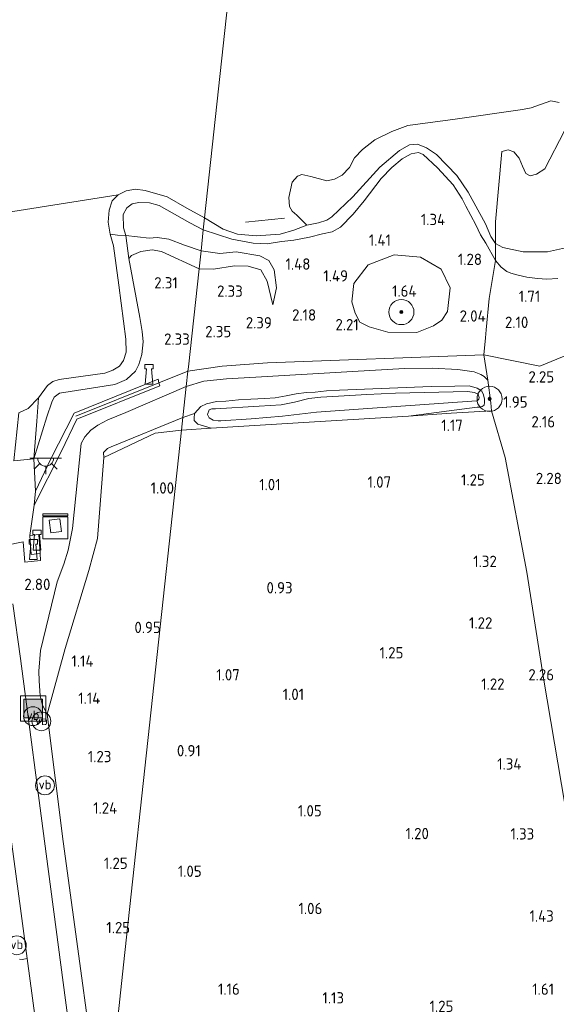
# Model space of a CAD drawing. Extents: x 126429 to 133038, y 413091 to 414846.
# Tile 232 of 256: x 131668 to 131753, y 413448 to 413605. Entities that reach past the tile are written whole.
import ezdxf
from ezdxf.enums import TextEntityAlignment as Align

# ---------------------------------------------------------------- set-up
doc = ezdxf.new("R2010")
doc.units = 0
for name, color, linetype, lineweight in [('B-ME-GR-BOOM-S', 90, 'Continuous', 25), ('B-ME-GR-GRAS-GV', 60, 'Continuous', 13), ('B-ME-GR-RIET-GV', 120, 'Continuous', 13), ('B-ME-GR-STRUIK-GV', 90, 'Continuous', 13), ('B-ME-GW-OPHOGING_KRUIN-G', 90, 'Continuous', 18), ('B-ME-GW-TALUD_KRUIN-G', 90, 'Continuous', 18), ('B-ME-GW-TALUD_TEEN-G', 90, 'Continuous', 18), ('B-ME-IE-MEUBILAIR_WATERWEGMEUBILAIR-S', 150, 'Continuous', 25), ('B-ME-IE-MEUBILAIR_WATERWEGMEUBILAIR_AFMEERCONSTRUCTIE-G', 150, 'Continuous', 18), ('B-ME-IE-MEUBILAIR_WEGMEUBILAIR-S', 7, 'Continuous', 25), ('B-ME-IE-TERREINAFSCHEIDING_DOORGANG-G', 210, 'Continuous', 18), ('B-ME-IE-TERREINAFSCHEIDING_KUNSTMATIG_HEKWERK-G', 20, 'IE-TERREINAFSCHEIDING-KUNSTMATIG', 18), ('B-ME-OB-BEKLEDING_STEEN-GV', 30, 'Continuous', 18), ('B-ME-OB-BEKLEDING_STORTSTEEN-GV', 30, 'Continuous', 18), ('B-ME-OB-OEVERVOORZIENING-G', 7, 'Continuous', 18), ('B-ME-OG-HOOGTEPUNT-S', 7, 'Continuous', 25), ('B-ME-OG-WATER_HAVEN-GV', 170, 'Continuous', 18), ('B-ME-OG-WATER_RIVIER-GV', 130, 'Continuous', 18), ('B-ME-OG-WATER_SLOOT-G', 120, 'Continuous', 18), ('B-ME-OG-WATER_SLOOT-GV', 120, 'Continuous', 18), ('B-ME-VH-VERHARDING_ASFALT-GV', 252, 'Continuous', 18), ('B-ME-VH-VERHARDING_BETON-GV', 252, 'Continuous', 18), ('B-ME-VH-VERHARDING_HALFVERHARDING-GV', 252, 'Continuous', 18), ('B-ME-VH-VERHARDING_TEGEL-GV', 252, 'Continuous', 18), ('B-ME-VW-VERKEERSTEKEN_BORD-S', 7, 'Continuous', 25), ('B-ME-VW-VERKEERSTEKEN_DRAAGCONSTRUCTIE-S', 7, 'Continuous', 25)]:
    doc.layers.add(name, color=color, linetype=linetype, lineweight=lineweight)
doc.styles.add('NLCS-ISO', font='NLCS-ISO.ttf')
doc.styles.add('NLCS-ISO-ANNOTATIVE-T18', font='NLCS-ISO.ttf', dxfattribs={"height": 1.8})
doc.linetypes.add('IE-TERREINAFSCHEIDING-KUNSTMATIG', pattern='A,4,[82,NLCS.SHX,S=0.75,R=90,X=0,Y=0],4,-2', length=10)

# ---------------------------------------------------------------- blocks, each defined once
blk = doc.blocks.new('SAL-HOOGTELABEL-SO')
at = {"color": 0, "linetype": 'ByBlock', "lineweight": -2, "style": 'NLCS-ISO-ANNOTATIVE-T18'}
blk.add_attdef('HOOGTE', text='', height=1.8, dxfattribs=at).set_placement((2.79, 0), align=Align.RIGHT)
blk = doc.blocks.new('SGR-BOOM_01-SO')
at = {"linetype": 'ByBlock', "lineweight": 18}
h = blk.add_hatch(color=0, dxfattribs=at)
h.dxf.hatch_style = 1
edge = h.paths.add_edge_path()
edge.add_arc((0, 0), 0.25, 0, 360)
at = {"color": 0, "linetype": 'ByBlock', "lineweight": 18}
for radius in [2, 0.25]:
    blk.add_circle((0, 0), radius, dxfattribs=at)
blk = doc.blocks.new('SKL-DATA_KAST-SO')
at = {"color": 0, "linetype": 'ByBlock', "lineweight": 18}
for points in [[(-2, 2), (2, 2), (2, 1.68), (-2, 1.68)], [(-2, 1.52), (2, 1.52), (2, -2), (-2, -2)]]:
    blk.add_lwpolyline(points, close=True, dxfattribs=at)
blk = doc.blocks.new('SIE-WEG_AFVALBAK-SO')
at = {"linetype": 'ByBlock', "lineweight": 18}
h = blk.add_hatch(color=0, dxfattribs=at)
h.dxf.hatch_style = 1
h.paths.add_polyline_path([(-1.5, -1.5), (1.5, -1.5), (1.5, 1.5), (-1.5, 1.5)])
at = {"color": 0, "linetype": 'ByBlock', "lineweight": 18}
for points in [[(-2, -2), (2, -2), (2, 2), (-2, 2)], [(-1.5, -1.5), (1.5, -1.5), (1.5, 1.5), (-1.5, 1.5)]]:
    blk.add_lwpolyline(points, close=True, dxfattribs=at)
blk = doc.blocks.new('SIE-WATER_BOLDER-SO')
at = {"color": 0, "linetype": 'ByBlock', "lineweight": 18}
blk.add_lwpolyline([(0.4, 0.87), (0.6, -1.59), (-0.6, -1.59), (-0.4, 0.87), (-0.65, 0.87), (-0.65, 1.59), (0.65, 1.59), (0.65, 0.87)], close=True, dxfattribs=at)
blk = doc.blocks.new('SIE-WEG_PAAL_VERKEERSBORD-SO')
at = {"color": 0, "linetype": 'ByBlock', "lineweight": 18}
blk.add_circle((0, 0), 1.5, dxfattribs=at)
at = {"color": 0, "linetype": 'ByBlock', "lineweight": 18, "style": 'NLCS-ISO'}
blk.add_text('vb', height=1.5, dxfattribs=at).set_placement((0, 0.13), align=Align.MIDDLE_CENTER)
blk = doc.blocks.new('SKL-ET_OV_LICHTPUNT-SO')
at = {"color": 0, "linetype": 'ByBlock', "lineweight": 18}
for points in [[(-1.25, 0), (-2.5, 0)], [(1.25, 0), (2.5, 0)], [(-0.92, -0.85), (-1.83, -1.7)], [(0, -1.25), (0, -2.5)], [(0.92, -0.85), (1.83, -1.7)]]:
    blk.add_lwpolyline(points, dxfattribs=at)
blk.add_lwpolyline([(0, 0), (1.25, 0, -1), (-1.25, 0)], format="xyb", close=True, dxfattribs=at)

msp = doc.modelspace()

# ---------------------------------------------------------------- linework, layer by layer
at = {"layer": 'B-ME-GR-GRAS-GV'}
for points in [[(131741.909, 413569.551, 1.084), (131743.451, 413566.799, 1.252), (131742.478, 413560.761, 1.685), (131741.996, 413555.79, 2.153), (131741.86, 413554.517, 2.23), (131741.62, 413551.809, 2.162), (131742.236, 413547.748, 2.072), (131741.677, 413548.339, 2.149), (131741.138, 413548.643, 2.153), (131740.066, 413549.108, 2.171), (131737.457, 413549.444, 2.173), (131733.392, 413549.66, 2.164), (131728.969, 413549.601, 2.194), (131720.732, 413549.134, 2.189), (131705.341, 413548.221, 2.226), (131700.698, 413547.976, 2.217), (131697.071, 413547.612, 2.208), (131694.272, 413546.758, 2.1), (131694.521, 413549.179, 2.11), (131694.61, 413549.872, 2.137), (131696.317, 413565.466, 1.966), (131698.584, 413565.436, 2.016), (131701.947, 413565.95, 2.079), (131704.111, 413565.9, 2.079), (131706.127, 413565.328, 2.104), (131707.155, 413563.503, 2.129), (131708.058, 413559.733, 2.229), (131708.646, 413562.431, 1.791), (131708.257, 413565.29, 1.616), (131707.426, 413566.813, 1.491), (131705.962, 413567.532, 1.391), (131702.227, 413568.166, 1.454), (131699.622, 413567.896, 1.441), (131696.645, 413568.322, 1.252), (131696.976, 413571.67, 1.225), (131701.528, 413570.184, 1.243), (131704.937, 413569.537, 1.174), (131707.159, 413569.458, 1.217), (131708.421, 413569.653, 1.352), (131709.478, 413569.817, 1.229), (131711.381, 413570.056, 1.203), (131713.867, 413570.533, 1.265), (131715.925, 413571.021, 1.374), (131717.503, 413571.362, 1.281), (131718.836, 413572.082, 1.365), (131720.817, 413574.154, 1.318), (131722.581, 413576.276, 1.268), (131725.307, 413579.834, 1.371), (131726.969, 413581.577, 1.222), (131728.62, 413582.99, 1.154), (131730.053, 413583.779, 1.068), (131731.212, 413583.99, 1.03), (131731.981, 413583.635, 0.98), (131734.267, 413581.536, 0.948), (131736.756, 413578.829, 0.953), (131738.186, 413576.62, 1.087), (131738.754, 413575.451, 1.11), (131740.344, 413572.48, 1.031), (131741.069, 413570.897, 1.057)], [(131696.976, 413571.67, 1.225), (131696.645, 413568.322, 1.252), (131694, 413569.216, 1.402), (131691.492, 413570.175, 1.427), (131689.652, 413570.434, 1.415), (131688.363, 413570.362, 1.39), (131684.65, 413570.778, 1.598), (131684.314, 413571.971, 1.485), (131684.255, 413574.099, 1.325), (131684.805, 413575.203, 1.313), (131685.651, 413575.799, 1.263), (131686.75, 413576.035, 1.225), (131688.423, 413575.95, 1.175), (131689.987, 413575.561, 1.113), (131694.857, 413572.814, 1.275)], [(131684.65, 413570.778, 1.598), (131688.363, 413570.362, 1.39), (131689.652, 413570.434, 1.415), (131691.492, 413570.175, 1.427), (131694, 413569.216, 1.402), (131696.645, 413568.322, 1.252), (131696.317, 413565.466, 1.966), (131690.355, 413568.252, 2.125), (131688.828, 413568.479, 2.125), (131687.036, 413568.211, 2.133), (131685.545, 413567.62, 1.954), (131685.111, 413567.106, 1.941)], [(131696.645, 413568.322, 1.252), (131699.622, 413567.896, 1.441), (131702.227, 413568.166, 1.454), (131705.962, 413567.532, 1.391), (131707.426, 413566.813, 1.491), (131708.257, 413565.29, 1.616), (131708.646, 413562.431, 1.791), (131708.058, 413559.733, 2.229), (131707.155, 413563.503, 2.129), (131706.127, 413565.328, 2.104), (131704.111, 413565.9, 2.079), (131701.947, 413565.95, 2.079), (131698.584, 413565.436, 2.016), (131696.317, 413565.466, 1.966)], [(131720.605, 413560.227, 1.792), (131721.121, 413558.414, 2.055), (131721.897, 413557.005, 2.205), (131723.36, 413556.23, 2.192), (131726.316, 413555.398, 2.392), (131730.941, 413555.324, 2.217), (131733.621, 413556.389, 2.155), (131734.908, 413557.305, 1.967), (131735.817, 413558.663, 1.767), (131736.259, 413562.448, 1.567), (131734.824, 413565.433, 1.467), (131731.53, 413567.345, 1.43), (131727.333, 413567.705, 1.405), (131723.205, 413566.126, 1.405), (131720.913, 413563.16, 1.605)], [(131742.236, 413547.748, 2.072), (131742.725, 413544.145, 1.909), (131742.817, 413542.908, 1.846), (131736.398, 413542.534, 1.371), (131729.636, 413542.053, 1.163), (131740.537, 413543.484, 1.258), (131740.916, 413543.496, 1.258), (131741.355, 413543.571, 1.253), (131741.688, 413543.811, 1.253), (131741.735, 413544.197, 1.244), (131741.726, 413544.753, 1.203), (131741.586, 413545.448, 1.199), (131741.296, 413546.013, 1.19), (131740.56, 413546.514, 1.185), (131739.28, 413546.863, 1.154), (131736.999, 413546.82, 1.045), (131733.227, 413546.734, 1.036), (131718.667, 413546.18, 1.027), (131716.567, 413546.087, 1.031), (131714.756, 413545.839, 1.031), (131713.427, 413545.792, 0.994), (131711.739, 413545.595, 1.061), (131710.182, 413545.261, 1.04), (131708.43, 413544.933, 0.995), (131706.799, 413544.854, 1.065), (131704.522, 413544.755, 1.106), (131702.59, 413544.649, 1.135), (131700.595, 413544.449, 1.018), (131699.094, 413544.398, 1.018), (131697.474, 413544.008, 1.018), (131696.596, 413543.586, 1.018), (131695.605, 413542.438, 0.918), (131693.736, 413541.815, 0.82), (131694.272, 413546.758, 2.1), (131697.071, 413547.612, 2.208), (131700.698, 413547.976, 2.217), (131705.341, 413548.221, 2.226), (131720.732, 413549.134, 2.189), (131728.969, 413549.601, 2.194), (131733.392, 413549.66, 2.164), (131737.457, 413549.444, 2.173), (131740.066, 413549.108, 2.171), (131741.138, 413548.643, 2.153), (131741.677, 413548.339, 2.149)], [(131675.01, 413505.092, 1.221), (131672.15, 413494.626, 2.14), (131671.397, 413496.069, 2.336), (131671.054, 413497.533, 2.385), (131670.867, 413499.957, 2.384), (131670.802, 413501.479, 2.352), (131671.088, 413504.781, 2.38), (131673.755, 413515.663, 2.545), (131674.793, 413518.475, 2.478), (131675.503, 413520.748, 2.428), (131676.168, 413524.148, 2.458), (131677.553, 413537.674, 2.211), (131678.144, 413538.765, 2.186), (131679.073, 413539.825, 2.149), (131680.225, 413540.606, 2.133), (131681.817, 413541.46, 2.124), (131684.64, 413542.644, 2.124), (131694.272, 413546.758, 2.1), (131693.736, 413541.815, 0.82), (131682.317, 413537.143, 1.075), (131681.759, 413536.895, 1.079), (131681.088, 413536.261, 1.083), (131681.166, 413535.463, 1.141), (131680.141, 413522.595, 1.148), (131678.774, 413517.495, 1.132)], [(131741.296, 413546.013, 1.19), (131741.586, 413545.448, 1.199), (131741.726, 413544.753, 1.203), (131741.735, 413544.197, 1.244), (131741.688, 413543.811, 1.253), (131741.355, 413543.571, 1.253), (131740.916, 413543.496, 1.258), (131740.537, 413543.484, 1.258), (131729.636, 413542.053, 1.163), (131716.435, 413541.223, 1.059), (131698.258, 413540.126, 0.977), (131696.128, 413540.791, 0.905), (131695.841, 413541.006, 0.909), (131695.521, 413541.356, 0.9), (131695.533, 413541.714, 0.918), (131695.605, 413542.438, 0.918), (131696.596, 413543.586, 1.018), (131697.474, 413544.008, 1.018), (131699.094, 413544.398, 1.018), (131700.595, 413544.449, 1.018), (131702.59, 413544.649, 1.135), (131704.522, 413544.755, 1.106), (131706.799, 413544.854, 1.065), (131708.43, 413544.933, 0.995), (131710.182, 413545.261, 1.04), (131711.739, 413545.595, 1.061), (131713.427, 413545.792, 0.994), (131714.756, 413545.839, 1.031), (131716.567, 413546.087, 1.031), (131718.667, 413546.18, 1.027), (131733.227, 413546.734, 1.036), (131736.999, 413546.82, 1.045), (131739.28, 413546.863, 1.154), (131740.56, 413546.514, 1.185)], [(131698.566, 413541.404, 0.642), (131699.333, 413541.292, 0.642), (131699.769, 413541.295, 0.642), (131704.584, 413541.627, 0.642), (131709.563, 413542.057, 0.642), (131715.004, 413542.651, 0.642), (131723.174, 413543.27, 0.642), (131739.728, 413544.4, 0.642), (131740.57, 413544.503, 0.642), (131740.824, 413544.728, 0.642), (131740.866, 413545.015, 0.642), (131740.735, 413545.532, 0.642), (131740.105, 413545.827, 0.642), (131739.015, 413545.971, 0.642), (131727.578, 413545.689, 0.642), (131722.984, 413545.484, 0.642), (131717.599, 413545.172, 0.642), (131715.657, 413545.068, 0.642), (131713.76, 413544.824, 0.642), (131711.503, 413544.256, 0.642), (131709.346, 413543.815, 0.642), (131705.882, 413543.631, 0.642), (131698.899, 413543.203, 0.642), (131698.32, 413543.188, 0.642), (131697.9, 413543.02, 0.642), (131697.646, 413542.307, 0.642), (131697.897, 413541.774, 0.642)], [(131689.326, 413539.34, 0.876), (131681.166, 413535.463, 1.141), (131681.088, 413536.261, 1.083), (131681.759, 413536.895, 1.079), (131682.317, 413537.143, 1.075), (131693.736, 413541.815, 0.82), (131693.518, 413539.809, 0.791)], [(131698.258, 413540.126, 0.977), (131693.518, 413539.809, 0.791), (131693.736, 413541.815, 0.82), (131695.605, 413542.438, 0.918), (131695.533, 413541.714, 0.918), (131695.521, 413541.356, 0.9), (131695.841, 413541.006, 0.909), (131696.128, 413540.791, 0.905)], [(131684.285, 413454.748, 1.184), (131681.215, 413425.991, 2.188), (131680.44, 413432.271, 2.221), (131677.681, 413452.618, 2.335), (131674.693, 413474.36, 2.307), (131672.15, 413494.626, 2.14), (131675.01, 413505.092, 1.221), (131678.774, 413517.495, 1.132), (131680.141, 413522.595, 1.148), (131681.166, 413535.463, 1.141), (131689.326, 413539.34, 0.876), (131693.518, 413539.809, 0.791)], [(131672.475, 413525.472, 2.465), (131672.719, 413523.505, 2.489), (131674.421, 413523.716, 2.481), (131674.177, 413525.682, 2.449)]]:
    msp.add_polyline3d(points, close=True, dxfattribs=at)
for points in [[(131753.384, 413563.936, 1.556), (131751.641, 413563.822, 1.502), (131750.158, 413563.951, 1.479), (131748.45, 413564.152, 1.484), (131746.858, 413564.505, 1.529), (131745.936, 413564.791, 1.52), (131745.295, 413565.059, 1.457), (131744.38, 413565.736, 1.434), (131743.451, 413566.799, 1.252), (131743.458, 413569.491, 0.9), (131744.652, 413568.871, 0.9), (131747.86, 413568.158, 0.9), (131751.769, 413568.169, 0.9), (131755.069, 413568.935, 0.9)], [(131665.478, 413521.492, 2.345), (131668.331, 413522.035, 2.502), (131668.606, 413518.811, 2.627), (131671.096, 413519.059, 2.635), (131671.019, 413520.184, 2.637), (131670.813, 413523.196, 2.643), (131669.367, 413523.064, 2.542), (131670.1, 413527.871, 2.324), (131674.381, 413536.374, 2.25), (131676.869, 413541.573, 2.233), (131690.053, 413546.874, 2.176), (131689.9312, 413547.343, 2.1675), (131689.78, 413547.925, 2.157), (131676.421, 413542.54, 2.212), (131672.662, 413535.14, 2.282), (131670.301, 413530.131, 2.315), (131670.035, 413535.238, 1.877), (131672.094, 413541.932, 2.067), (131672.874, 413544.285, 1.923), (131673.268, 413545.062, 1.923), (131674.103, 413545.68, 1.81), (131682.917, 413547.086, 2.012), (131684.79, 413547.897, 1.891), (131686.179, 413549.194, 1.895), (131686.751, 413550.246, 2.033), (131687.205, 413551.841, 2.078), (131687.439, 413553.878, 2.05), (131687.251, 413555.529, 2.071), (131686.906, 413557.722, 2.101), (131685.111, 413567.106, 1.941), (131685.545, 413567.62, 1.954), (131687.036, 413568.211, 2.133), (131688.828, 413568.479, 2.125), (131690.355, 413568.252, 2.125), (131696.317, 413565.466, 1.966), (131694.61, 413549.872, 2.137), (131694.521, 413549.179, 2.11), (131694.272, 413546.758, 2.1), (131684.64, 413542.644, 2.124), (131681.817, 413541.46, 2.124), (131680.225, 413540.606, 2.133), (131679.073, 413539.825, 2.149), (131678.144, 413538.765, 2.186), (131677.553, 413537.674, 2.211), (131676.168, 413524.148, 2.458), (131675.503, 413520.748, 2.428), (131674.793, 413518.475, 2.478), (131673.755, 413515.663, 2.545), (131671.088, 413504.781, 2.38), (131670.802, 413501.479, 2.352), (131670.867, 413499.957, 2.384), (131671.054, 413497.533, 2.385), (131671.397, 413496.069, 2.336), (131672.15, 413494.626, 2.14), (131674.693, 413474.36, 2.307), (131677.681, 413452.618, 2.335), (131680.44, 413432.271, 2.221)], [(131755.152, 413476.58, 2.407), (131751.115, 413500.341, 2.336), (131748.449, 413517.219, 2.213), (131744.984, 413535.453, 2.217), (131742.817, 413542.908, 1.846), (131742.725, 413544.145, 1.909), (131742.236, 413547.748, 2.072), (131741.62, 413551.809, 2.162), (131741.86, 413554.517, 2.23), (131741.996, 413555.79, 2.153), (131742.478, 413560.761, 1.685), (131743.451, 413566.799, 1.252), (131744.38, 413565.736, 1.434), (131745.295, 413565.059, 1.457), (131745.936, 413564.791, 1.52), (131746.858, 413564.505, 1.529), (131748.45, 413564.152, 1.484), (131750.158, 413563.951, 1.479), (131751.641, 413563.822, 1.502), (131753.384, 413563.936, 1.556)], [(131681.215, 413425.991, 2.188), (131684.285, 413454.748, 1.184), (131693.518, 413539.809, 0.791), (131698.258, 413540.126, 0.977), (131716.435, 413541.223, 1.059), (131729.636, 413542.053, 1.163), (131736.398, 413542.534, 1.371), (131742.817, 413542.908, 1.846), (131744.984, 413535.453, 2.217), (131748.449, 413517.219, 2.213), (131751.115, 413500.341, 2.336), (131755.152, 413476.58, 2.407)], [(131676.292, 413439.936, 2.574), (131671.962, 413472.395, 2.554), (131667.899, 413503.482, 2.505), (131666.664, 413512.17, 2.611)], [(131665.78, 413479.463, 2.615), (131667.907, 413463.731, 2.611), (131668.971, 413455.745, 2.615), (131668.167, 413455.596, 2.457), (131667.75, 413455.659, 2.449)]]:
    msp.add_polyline3d(points, dxfattribs=at)
at = {"layer": 'B-ME-GR-RIET-GV'}
msp.add_polyline3d([(131754.465, 413587.424, 0.9), (131751.322, 413581.379, 0.9), (131749.981, 413580.52, 0.9), (131749.007, 413580.258, 0.9), (131748.298, 413580.627, 0.9), (131747.777, 413581.789, 0.9), (131747.225, 413583.077, 0.9), (131746.393, 413584.064, 0.9), (131745.501, 413584.403, 0.9), (131744.504, 413584.129, 0.9), (131743.453, 413572.955, 0.9), (131743.458, 413569.491, 0.9), (131742.732, 413570.614, 0.9), (131741.868, 413572.628, 0.9), (131739.148, 413577.683, 0.9), (131737.318, 413580.313, 0.9), (131734.091, 413583.637, 0.9), (131732.499, 413584.745, 0.9), (131731.053, 413585.303, 0.9), (131729.798, 413585.218, 0.9), (131728.192, 413584.322, 0.9), (131725.076, 413581.671, 0.9), (131720.795, 413576.95, 0.9), (131717.438, 413573.735, 0.9), (131716.65, 413573.195, 0.9), (131715.296, 413572.783, 0.9), (131713.464, 413572.427, 0.9), (131711.85, 413574.032, 0.9), (131711.135, 413574.652, 0.9), (131710.696, 413575.402, 0.9), (131710.58, 413576.84, 0.9), (131711.102, 413579.254, 0.9), (131711.977, 413580.203, 0.9), (131712.644, 413580.461, 0.9), (131714.117, 413580.143, 0.9), (131716.642, 413579.449, 0.9), (131717.832, 413579.729, 0.9), (131719.054, 413580.362, 0.9), (131720.221, 413581.589, 0.9), (131721.064, 413583.142, 0.9), (131722.301, 413584.458, 0.9), (131724.283, 413585.985, 0.9), (131727.001, 413587.325, 0.9), (131729.54, 413588.27, 0.9), (131737.057, 413589.285, 0.9), (131747.753, 413590.844, 0.9), (131749.149, 413591.109, 0.9), (131752.294, 413592.2, 0.9), (131753.575, 413591.932, 0.9)], dxfattribs=at)
at = {"layer": 'B-ME-GR-STRUIK-GV'}
msp.add_polyline3d([(131733.621, 413556.389, 2.155), (131730.941, 413555.324, 2.217), (131726.316, 413555.398, 2.392), (131723.36, 413556.23, 2.192), (131721.897, 413557.005, 2.205), (131721.121, 413558.414, 2.055), (131720.605, 413560.227, 1.792), (131720.913, 413563.16, 1.605), (131723.205, 413566.126, 1.405), (131727.333, 413567.705, 1.405), (131731.53, 413567.345, 1.43), (131734.824, 413565.433, 1.467), (131736.259, 413562.448, 1.567), (131735.817, 413558.663, 1.767), (131734.908, 413557.305, 1.967)], close=True, dxfattribs=at)
at = {"layer": 'B-ME-GW-OPHOGING_KRUIN-G'}
for points in [[(131694.521, 413549.179, 2.11), (131699.999, 413549.999, 2.402), (131707.216, 413550.523, 2.312), (131741.62, 413551.809, 2.162), (131750.51, 413549.998, 2.248), (131770.343, 413558.179, 2.113), (131784.164, 413562.681, 2.097), (131808.671, 413568.087, 1.947), (131831.401, 413572.619, 1.937), (131854.131, 413577.152, 1.927), (131877.2, 413581.57, 2), (131900.27, 413585.988, 2.072), (131925.262, 413591.27, 2.05), (131950.254, 413596.553, 2.027), (131974.151, 413583.666, 2.02), (131998.049, 413570.78, 2.013), (132029.472, 413553.158, 2.226), (132039.169, 413549.318, 2.251), (132047.845, 413546.15, 2.138)], [(131694.521, 413549.179, 2.11), (131689.9312, 413547.343, 2.1675), (131676.729, 413542.062, 2.225)]]:
    msp.add_polyline3d(points, dxfattribs=at)
at = {"layer": 'B-ME-GW-TALUD_KRUIN-G'}
for points in [[(131696.976, 413571.67, 1.225), (131701.528, 413570.184, 1.243), (131704.937, 413569.537, 1.174), (131707.159, 413569.458, 1.217), (131708.421, 413569.653, 1.352), (131709.478, 413569.817, 1.229), (131711.381, 413570.056, 1.203), (131713.867, 413570.533, 1.265), (131715.925, 413571.021, 1.374), (131717.503, 413571.362, 1.281), (131718.836, 413572.082, 1.365), (131720.817, 413574.154, 1.318), (131722.581, 413576.276, 1.268), (131725.307, 413579.834, 1.371), (131726.969, 413581.577, 1.222), (131728.62, 413582.99, 1.154), (131730.053, 413583.779, 1.068), (131731.212, 413583.99, 1.03), (131731.981, 413583.635, 0.98), (131734.267, 413581.536, 0.948), (131736.756, 413578.829, 0.953), (131738.186, 413576.62, 1.087), (131738.754, 413575.451, 1.11), (131740.344, 413572.48, 1.031), (131741.069, 413570.897, 1.057), (131741.909, 413569.551, 1.084), (131743.451, 413566.799, 1.252), (131744.38, 413565.736, 1.434), (131745.295, 413565.059, 1.457), (131745.936, 413564.791, 1.52), (131746.858, 413564.505, 1.529), (131748.45, 413564.152, 1.484), (131750.158, 413563.951, 1.479), (131751.641, 413563.822, 1.502), (131753.384, 413563.936, 1.556)], [(131696.976, 413571.67, 1.225), (131694.857, 413572.814, 1.275), (131689.987, 413575.561, 1.113), (131688.423, 413575.95, 1.175), (131686.75, 413576.035, 1.225), (131685.651, 413575.799, 1.263), (131684.805, 413575.203, 1.313), (131684.255, 413574.099, 1.325), (131684.314, 413571.971, 1.485), (131684.65, 413570.778, 1.598)], [(131696.317, 413565.466, 1.966), (131690.355, 413568.252, 2.125), (131688.828, 413568.479, 2.125), (131687.036, 413568.211, 2.133), (131685.545, 413567.62, 1.954), (131685.111, 413567.106, 1.941), (131686.906, 413557.722, 2.101), (131687.251, 413555.529, 2.071), (131687.439, 413553.878, 2.05), (131687.205, 413551.841, 2.078), (131686.751, 413550.246, 2.033), (131686.179, 413549.194, 1.895), (131684.79, 413547.897, 1.891), (131682.917, 413547.086, 2.012), (131674.103, 413545.68, 1.81), (131673.268, 413545.062, 1.923), (131672.874, 413544.285, 1.923), (131672.094, 413541.932, 2.067), (131670.035, 413535.238, 1.877)], [(131708.058, 413559.733, 2.229), (131707.155, 413563.503, 2.129), (131706.127, 413565.328, 2.104), (131704.111, 413565.9, 2.079), (131701.947, 413565.95, 2.079), (131698.584, 413565.436, 2.016), (131696.317, 413565.466, 1.966)], [(131694.272, 413546.758, 2.1), (131697.071, 413547.612, 2.208), (131700.698, 413547.976, 2.217), (131705.341, 413548.221, 2.226), (131720.732, 413549.134, 2.189), (131728.969, 413549.601, 2.194), (131733.392, 413549.66, 2.164), (131737.457, 413549.444, 2.173), (131740.066, 413549.108, 2.171), (131741.138, 413548.643, 2.153), (131741.677, 413548.339, 2.149), (131742.236, 413547.748, 2.072)], [(131672.15, 413494.626, 2.14), (131671.397, 413496.069, 2.336), (131671.054, 413497.533, 2.385), (131670.867, 413499.957, 2.384), (131670.802, 413501.479, 2.352), (131671.088, 413504.781, 2.38), (131673.755, 413515.663, 2.545), (131674.793, 413518.475, 2.478), (131675.503, 413520.748, 2.428), (131676.168, 413524.148, 2.458), (131677.553, 413537.674, 2.211), (131678.144, 413538.765, 2.186), (131679.073, 413539.825, 2.149), (131680.225, 413540.606, 2.133), (131681.817, 413541.46, 2.124), (131684.64, 413542.644, 2.124), (131694.272, 413546.758, 2.1)]]:
    msp.add_polyline3d(points, dxfattribs=at)
at = {"layer": 'B-ME-GW-TALUD_TEEN-G'}
for points in [[(131696.645, 413568.322, 1.252), (131694, 413569.216, 1.402), (131691.492, 413570.175, 1.427), (131689.652, 413570.434, 1.415), (131688.363, 413570.362, 1.39), (131684.65, 413570.778, 1.598)], [(131708.058, 413559.733, 2.229), (131708.646, 413562.431, 1.791), (131708.257, 413565.29, 1.616), (131707.426, 413566.813, 1.491), (131705.962, 413567.532, 1.391), (131702.227, 413568.166, 1.454), (131699.622, 413567.896, 1.441), (131696.645, 413568.322, 1.252)], [(131670.035, 413535.238, 1.877), (131670.506, 413541.233, 1.165), (131670.791, 413544.975, 0.9)], [(131681.166, 413535.463, 1.141), (131681.088, 413536.261, 1.083), (131681.759, 413536.895, 1.079), (131682.317, 413537.143, 1.075), (131693.736, 413541.815, 0.82)], [(131693.736, 413541.815, 0.82), (131695.605, 413542.438, 0.918)], [(131681.166, 413535.463, 1.141), (131680.141, 413522.595, 1.148), (131678.774, 413517.495, 1.132), (131675.01, 413505.092, 1.221), (131672.15, 413494.626, 2.14)]]:
    msp.add_polyline3d(points, dxfattribs=at)
at = {"layer": 'B-ME-IE-MEUBILAIR_WATERWEGMEUBILAIR_AFMEERCONSTRUCTIE-G'}
msp.add_polyline3d([(131703.682, 413572.883, 3.015), (131709.891, 413573.552, 3.015)], dxfattribs=at)
at = {"layer": 'B-ME-IE-TERREINAFSCHEIDING_DOORGANG-G'}
msp.add_polyline3d([(131742.236, 413547.748, 2.072), (131741.62, 413551.809, 2.162)], dxfattribs=at)
at = {"layer": 'B-ME-IE-TERREINAFSCHEIDING_KUNSTMATIG_HEKWERK-G'}
for points in [[(131741.62, 413551.809, 2.162), (131741.86, 413554.517, 2.23), (131741.996, 413555.79, 2.153), (131742.478, 413560.761, 1.685), (131743.451, 413566.799, 1.252), (131743.458, 413569.491, 0.9), (131743.453, 413572.955, 0.9), (131744.504, 413584.129, 0.9)], [(131742.236, 413547.748, 2.072), (131742.725, 413544.145, 1.909), (131742.817, 413542.908, 1.846), (131736.398, 413542.534, 1.371), (131729.636, 413542.053, 1.163)], [(131681.166, 413535.463, 1.141), (131689.326, 413539.34, 0.876), (131693.518, 413539.809, 0.791)], [(131698.258, 413540.126, 0.977), (131693.518, 413539.809, 0.791)], [(131744.984, 413535.453, 2.217), (131748.449, 413517.219, 2.213), (131751.115, 413500.341, 2.336), (131755.152, 413476.58, 2.407), (131758.548, 413454.859, 2.429), (131762.707, 413430.932, 2.379), (131766.702, 413407.281, 2.512), (131769.651, 413389.299, 2.601), (131773.371, 413366.344, 2.705), (131774.465, 413361.408, 2.822)], [(131681.215, 413425.991, 2.188), (131680.44, 413432.271, 2.221), (131677.681, 413452.618, 2.335), (131674.693, 413474.36, 2.307), (131672.15, 413494.626, 2.14)]]:
    msp.add_polyline3d(points, dxfattribs=at)
at = {"layer": 'B-ME-OB-BEKLEDING_STEEN-GV'}
msp.add_polyline3d([(131672.094, 413541.932, 2.067), (131670.035, 413535.238, 1.877), (131670.506, 413541.233, 1.165), (131670.791, 413544.975, 0.9), (131672.182, 413546.925, 0.9), (131673.05, 413547.531, 0.9), (131674.073, 413547.872, 0.9), (131681.333, 413548.899, 0.9), (131682.586, 413549.348, 0.9), (131683.65, 413550.018, 0.9), (131684.263, 413550.87, 0.9), (131684.704, 413552.205, 0.9), (131684.673, 413554.302, 0.9), (131683.529, 413562.888, 0.9), (131682.673, 413569.13, 0.9), (131682.192, 413570.987, 0.9), (131683.327, 413570.837, 1.229), (131684.65, 413570.778, 1.598), (131685.111, 413567.106, 1.941), (131686.906, 413557.722, 2.101), (131687.251, 413555.529, 2.071), (131687.439, 413553.878, 2.05), (131687.205, 413551.841, 2.078), (131686.751, 413550.246, 2.033), (131686.179, 413549.194, 1.895), (131684.79, 413547.897, 1.891), (131682.917, 413547.086, 2.012), (131674.103, 413545.68, 1.81), (131673.268, 413545.062, 1.923), (131672.874, 413544.285, 1.923)], close=True, dxfattribs=at)
at = {"layer": 'B-ME-OB-BEKLEDING_STORTSTEEN-GV'}
for points in [[(131732.499, 413584.745, 0.9), (131734.091, 413583.637, 0.9), (131737.318, 413580.313, 0.9), (131739.148, 413577.683, 0.9), (131741.868, 413572.628, 0.9), (131742.732, 413570.614, 0.9), (131743.458, 413569.491, 0.9), (131743.451, 413566.799, 1.252), (131741.909, 413569.551, 1.084), (131741.069, 413570.897, 1.057), (131740.344, 413572.48, 1.031), (131738.754, 413575.451, 1.11), (131738.186, 413576.62, 1.087), (131736.756, 413578.829, 0.953), (131734.267, 413581.536, 0.948), (131731.981, 413583.635, 0.98), (131731.212, 413583.99, 1.03), (131730.053, 413583.779, 1.068), (131728.62, 413582.99, 1.154), (131726.969, 413581.577, 1.222), (131725.307, 413579.834, 1.371), (131722.581, 413576.276, 1.268), (131720.817, 413574.154, 1.318), (131718.836, 413572.082, 1.365), (131717.503, 413571.362, 1.281), (131715.925, 413571.021, 1.374), (131713.867, 413570.533, 1.265), (131711.381, 413570.056, 1.203), (131709.478, 413569.817, 1.229), (131708.421, 413569.653, 1.352), (131707.159, 413569.458, 1.217), (131704.937, 413569.537, 1.174), (131701.528, 413570.184, 1.243), (131696.976, 413571.67, 1.225), (131697.183, 413573.571, 0.9), (131700.127, 413571.804, 0.9), (131702.445, 413571.009, 0.9), (131705.401, 413570.712, 0.9), (131709.225, 413570.965, 0.9), (131711.383, 413571.643, 0.9), (131713.464, 413572.427, 0.9), (131715.296, 413572.783, 0.9), (131716.65, 413573.195, 0.9), (131717.438, 413573.735, 0.9), (131720.795, 413576.95, 0.9), (131725.076, 413581.671, 0.9), (131728.192, 413584.322, 0.9), (131729.798, 413585.218, 0.9), (131731.053, 413585.303, 0.9)], [(131691.22, 413576.93, 0.9), (131694.357, 413575.113, 0.9), (131697.183, 413573.571, 0.9), (131696.976, 413571.67, 1.225), (131694.857, 413572.814, 1.275), (131689.987, 413575.561, 1.113), (131688.423, 413575.95, 1.175), (131686.75, 413576.035, 1.225), (131685.651, 413575.799, 1.263), (131684.805, 413575.203, 1.313), (131684.255, 413574.099, 1.325), (131684.314, 413571.971, 1.485), (131684.65, 413570.778, 1.598), (131683.327, 413570.837, 1.229), (131682.192, 413570.987, 0.9), (131681.826, 413572.899, 0.9), (131681.996, 413574.81, 0.9), (131682.476, 413576.303, 0.9), (131683.42, 413577.226, 0.9), (131684.723, 413577.868, 0.9), (131686.223, 413578.152, 0.9), (131687.71, 413577.924, 0.9)], [(131670.035, 413535.238, 1.877), (131666.843, 413534.955, 1.889), (131667.636, 413542.587, 0.9), (131669.144, 413543.269, 0.9), (131670.791, 413544.975, 0.9), (131670.506, 413541.233, 1.165)]]:
    msp.add_polyline3d(points, close=True, dxfattribs=at)
at = {"layer": 'B-ME-OB-OEVERVOORZIENING-G'}
for points in [[(131755.069, 413568.935, 0.9), (131751.769, 413568.169, 0.9), (131747.86, 413568.158, 0.9), (131744.652, 413568.871, 0.9), (131743.458, 413569.491, 0.9), (131742.732, 413570.614, 0.9), (131741.868, 413572.628, 0.9), (131739.148, 413577.683, 0.9), (131737.318, 413580.313, 0.9), (131734.091, 413583.637, 0.9), (131732.499, 413584.745, 0.9), (131731.053, 413585.303, 0.9), (131729.798, 413585.218, 0.9), (131728.192, 413584.322, 0.9), (131725.076, 413581.671, 0.9), (131720.795, 413576.95, 0.9), (131717.438, 413573.735, 0.9), (131716.65, 413573.195, 0.9), (131715.296, 413572.783, 0.9), (131713.464, 413572.427, 0.9), (131711.383, 413571.643, 0.9), (131709.225, 413570.965, 0.9), (131705.401, 413570.712, 0.9), (131702.445, 413571.009, 0.9), (131700.127, 413571.804, 0.9), (131697.183, 413573.571, 0.9)], [(131697.183, 413573.571, 0.9), (131694.357, 413575.113, 0.9), (131691.22, 413576.93, 0.9), (131687.71, 413577.924, 0.9), (131686.223, 413578.152, 0.9), (131684.723, 413577.868, 0.9), (131683.42, 413577.226, 0.9), (131682.476, 413576.303, 0.9), (131681.996, 413574.81, 0.9), (131681.826, 413572.899, 0.9), (131682.192, 413570.987, 0.9), (131682.673, 413569.13, 0.9), (131683.529, 413562.888, 0.9), (131684.673, 413554.302, 0.9), (131684.704, 413552.205, 0.9), (131684.263, 413550.87, 0.9), (131683.65, 413550.018, 0.9), (131682.586, 413549.348, 0.9), (131681.333, 413548.899, 0.9), (131674.073, 413547.872, 0.9), (131673.05, 413547.531, 0.9), (131672.182, 413546.925, 0.9), (131670.791, 413544.975, 0.9), (131669.144, 413543.269, 0.9), (131667.636, 413542.587, 0.9)]]:
    msp.add_polyline3d(points, dxfattribs=at)
at = {"layer": 'B-ME-OG-WATER_HAVEN-GV'}
msp.add_polyline3d([(131642.479, 413570.782, 0.9), (131683.42, 413577.226, 0.9), (131682.476, 413576.303, 0.9), (131681.996, 413574.81, 0.9), (131681.826, 413572.899, 0.9), (131682.192, 413570.987, 0.9), (131682.673, 413569.13, 0.9), (131683.529, 413562.888, 0.9), (131684.673, 413554.302, 0.9), (131684.704, 413552.205, 0.9), (131684.263, 413550.87, 0.9), (131683.65, 413550.018, 0.9), (131682.586, 413549.348, 0.9), (131681.333, 413548.899, 0.9), (131674.073, 413547.872, 0.9), (131673.05, 413547.531, 0.9), (131672.182, 413546.925, 0.9), (131670.791, 413544.975, 0.9), (131669.144, 413543.269, 0.9), (131667.636, 413542.587, 0.9)], dxfattribs=at)
at = {"layer": 'B-ME-OG-WATER_RIVIER-GV'}
for points in [[(131720.948, 413792.513, 0.9), (131697.183, 413573.571, 0.9), (131694.357, 413575.113, 0.9), (131691.22, 413576.93, 0.9), (131687.71, 413577.924, 0.9), (131686.223, 413578.152, 0.9), (131684.723, 413577.868, 0.9), (131683.42, 413577.226, 0.9), (131642.479, 413570.782, 0.9)], [(131753.575, 413591.932, 0.9), (131752.294, 413592.2, 0.9), (131749.149, 413591.109, 0.9), (131747.753, 413590.844, 0.9), (131737.057, 413589.285, 0.9), (131729.54, 413588.27, 0.9), (131727.001, 413587.325, 0.9), (131724.283, 413585.985, 0.9), (131722.301, 413584.458, 0.9), (131721.064, 413583.142, 0.9), (131720.221, 413581.589, 0.9), (131719.054, 413580.362, 0.9), (131717.832, 413579.729, 0.9), (131716.642, 413579.449, 0.9), (131714.117, 413580.143, 0.9), (131712.644, 413580.461, 0.9), (131711.977, 413580.203, 0.9), (131711.102, 413579.254, 0.9), (131710.58, 413576.84, 0.9), (131710.696, 413575.402, 0.9), (131711.135, 413574.652, 0.9), (131711.85, 413574.032, 0.9), (131713.464, 413572.427, 0.9), (131711.383, 413571.643, 0.9), (131709.225, 413570.965, 0.9), (131705.401, 413570.712, 0.9), (131702.445, 413571.009, 0.9), (131700.127, 413571.804, 0.9), (131697.183, 413573.571, 0.9), (131720.948, 413792.513, 0.9)], [(131755.069, 413568.935, 0.9), (131751.769, 413568.169, 0.9), (131747.86, 413568.158, 0.9), (131744.652, 413568.871, 0.9), (131743.458, 413569.491, 0.9), (131743.453, 413572.955, 0.9), (131744.504, 413584.129, 0.9), (131745.501, 413584.403, 0.9), (131746.393, 413584.064, 0.9), (131747.225, 413583.077, 0.9), (131747.777, 413581.789, 0.9), (131748.298, 413580.627, 0.9), (131749.007, 413580.258, 0.9), (131749.981, 413580.52, 0.9), (131751.322, 413581.379, 0.9), (131754.465, 413587.424, 0.9)]]:
    msp.add_polyline3d(points, dxfattribs=at)
at = {"layer": 'B-ME-OG-WATER_SLOOT-G'}
for points in [[(131698.258, 413540.126, 0.977), (131696.128, 413540.791, 0.905), (131695.841, 413541.006, 0.909), (131695.521, 413541.356, 0.9), (131695.533, 413541.714, 0.918), (131695.605, 413542.438, 0.918), (131696.596, 413543.586, 1.018), (131697.474, 413544.008, 1.018), (131699.094, 413544.398, 1.018), (131700.595, 413544.449, 1.018), (131702.59, 413544.649, 1.135), (131704.522, 413544.755, 1.106), (131706.799, 413544.854, 1.065), (131708.43, 413544.933, 0.995), (131710.182, 413545.261, 1.04), (131711.739, 413545.595, 1.061), (131713.427, 413545.792, 0.994), (131714.756, 413545.839, 1.031), (131716.567, 413546.087, 1.031), (131718.667, 413546.18, 1.027), (131733.227, 413546.734, 1.036), (131736.999, 413546.82, 1.045), (131739.28, 413546.863, 1.154), (131740.56, 413546.514, 1.185), (131741.296, 413546.013, 1.19), (131741.586, 413545.448, 1.199), (131741.726, 413544.753, 1.203), (131741.735, 413544.197, 1.244), (131741.688, 413543.811, 1.253), (131741.355, 413543.571, 1.253), (131740.916, 413543.496, 1.258), (131740.537, 413543.484, 1.258), (131729.636, 413542.053, 1.163)], [(131729.636, 413542.053, 1.163), (131716.435, 413541.223, 1.059), (131698.258, 413540.126, 0.977)]]:
    msp.add_polyline3d(points, dxfattribs=at)
at = {"layer": 'B-ME-OG-WATER_SLOOT-GV'}
msp.add_polyline3d([(131699.769, 413541.295, 0.642), (131699.333, 413541.292, 0.642), (131698.566, 413541.404, 0.642), (131697.897, 413541.774, 0.642), (131697.646, 413542.307, 0.642), (131697.9, 413543.02, 0.642), (131698.32, 413543.188, 0.642), (131698.899, 413543.203, 0.642), (131705.882, 413543.631, 0.642), (131709.346, 413543.815, 0.642), (131711.503, 413544.256, 0.642), (131713.76, 413544.824, 0.642), (131715.657, 413545.068, 0.642), (131717.599, 413545.172, 0.642), (131722.984, 413545.484, 0.642), (131727.578, 413545.689, 0.642), (131739.015, 413545.971, 0.642), (131740.105, 413545.827, 0.642), (131740.735, 413545.532, 0.642), (131740.866, 413545.015, 0.642), (131740.824, 413544.728, 0.642), (131740.57, 413544.503, 0.642), (131739.728, 413544.4, 0.642), (131723.174, 413543.27, 0.642), (131715.004, 413542.651, 0.642), (131709.563, 413542.057, 0.642), (131704.584, 413541.627, 0.642)], close=True, dxfattribs=at)
at = {"layer": 'B-ME-VH-VERHARDING_ASFALT-GV'}
for points in [[(131666.843, 413534.955, 1.889), (131670.035, 413535.238, 1.877), (131670.301, 413530.131, 2.315), (131670.1, 413527.871, 2.324), (131669.367, 413523.064, 2.542), (131669.588, 413520.014, 2.546), (131671.019, 413520.184, 2.637), (131671.096, 413519.059, 2.635), (131668.606, 413518.811, 2.627), (131668.331, 413522.035, 2.502), (131665.478, 413521.492, 2.345)], [(131666.664, 413512.17, 2.611), (131667.899, 413503.482, 2.505), (131671.962, 413472.395, 2.554), (131676.292, 413439.936, 2.574)], [(131670.652, 413443.139, 2.623), (131668.971, 413455.745, 2.615), (131667.907, 413463.731, 2.611), (131665.78, 413479.463, 2.615)]]:
    msp.add_polyline3d(points, dxfattribs=at)
at = {"layer": 'B-ME-VH-VERHARDING_BETON-GV'}
for points in [[(131674.421, 413523.716, 2.481), (131672.719, 413523.505, 2.489), (131672.475, 413525.472, 2.465), (131674.177, 413525.682, 2.449)], [(131671.019, 413520.184, 2.637), (131669.588, 413520.014, 2.546), (131669.367, 413523.064, 2.542), (131670.813, 413523.196, 2.643)]]:
    msp.add_polyline3d(points, close=True, dxfattribs=at)
at = {"layer": 'B-ME-VH-VERHARDING_HALFVERHARDING-GV'}
msp.add_polyline3d([(131667.75, 413455.659, 2.449), (131668.167, 413455.596, 2.457), (131668.971, 413455.745, 2.615), (131670.652, 413443.139, 2.623)], dxfattribs=at)
at = {"layer": 'B-ME-VH-VERHARDING_TEGEL-GV'}
msp.add_polyline3d([(131674.381, 413536.374, 2.25), (131670.1, 413527.871, 2.324), (131670.301, 413530.131, 2.315), (131672.662, 413535.14, 2.282), (131676.421, 413542.54, 2.212), (131689.78, 413547.925, 2.157), (131689.9312, 413547.343, 2.1675), (131690.053, 413546.874, 2.176), (131676.869, 413541.573, 2.233)], close=True, dxfattribs=at)

# ---------------------------------------------------------------- block references
at = {"layer": 'B-ME-GR-BOOM-S'}
for p in [(131728.499, 413558.595, 1.917), (131742.529, 413544.788, 1.575)]:
    msp.add_blockref('SGR-BOOM_01-SO', p, dxfattribs=at)
at = {"layer": 'B-ME-IE-MEUBILAIR_WATERWEGMEUBILAIR-S'}
for p in [(131688.341, 413548.693, 2.146), (131670.517, 413522.34, 2.526), (131669.937, 413520.831, 2.534)]:
    msp.add_blockref('SIE-WATER_BOLDER-SO', p, dxfattribs=at)
at = {"layer": 'B-ME-IE-MEUBILAIR_WEGMEUBILAIR-S'}
for name, p in [('SKL-ET_OV_LICHTPUNT-SO', (131671.909, 413535.334, 2.315)), ('SKL-DATA_KAST-SO', (131673.444, 413524.521, 2.493)), ('SIE-WEG_AFVALBAK-SO', (131669.909, 413495.535, 2.412))]:
    msp.add_blockref(name, p, dxfattribs=at)
at = {"layer": 'B-ME-OG-HOOGTEPUNT-S'}
for p, values in [((131732.676, 413572.425, 1.34), {'HOOGTE': '1.34'}), ((131724.052, 413569.151, 1.414), {'HOOGTE': '1.41'}), ((131738.534, 413566.088, 1.277), {'HOOGTE': '1.28'}), ((131711.232, 413565.337, 1.477), {'HOOGTE': '1.48'}), ((131717.217, 413563.453, 1.49), {'HOOGTE': '1.49'}), ((131690.135, 413562.354, 2.314), {'HOOGTE': '2.31'}), ((131700.475, 413561.029, 2.327), {'HOOGTE': '2.33'}), ((131728.124, 413561.044, 1.64), {'HOOGTE': '1.64'}), ((131747.81, 413560.207, 1.714), {'HOOGTE': '1.71'}), ((131712.148, 413557.235, 2.177), {'HOOGTE': '2.18'}), ((131739.121, 413557.071, 2.04), {'HOOGTE': '2.04'}), ((131705.099, 413555.998, 2.39), {'HOOGTE': '2.39'}), ((131718.927, 413555.697, 2.214), {'HOOGTE': '2.21'}), ((131745.901, 413556.069, 2.102), {'HOOGTE': '2.10'}), ((131698.638, 413554.588, 2.352), {'HOOGTE': '2.35'}), ((131692.045, 413553.397, 2.327), {'HOOGTE': '2.33'}), ((131750.017, 413547.391, 2.252), {'HOOGTE': '2.25'}), ((131745.787, 413543.398, 1.952), {'HOOGTE': '1.95'}), ((131735.484, 413539.69, 1.167), {'HOOGTE': '1.17'}), ((131750.17, 413540.253, 2.164), {'HOOGTE': '2.16'}), ((131706.493, 413530.256, 1.005), {'HOOGTE': '1.01'}), ((131724.078, 413530.663, 1.071), {'HOOGTE': '1.07'}), ((131738.985, 413531.004, 1.254), {'HOOGTE': '1.25'}), ((131751.235, 413531.236, 2.277), {'HOOGTE': '2.28'}), ((131689.546, 413529.716, 0.996), {'HOOGTE': '1.00'}), ((131740.892, 413518.047, 1.317), {'HOOGTE': '1.32'}), ((131669.87, 413514.391, 2.796), {'HOOGTE': '2.80'}), ((131708.403, 413513.848, 0.927), {'HOOGTE': '0.93'}), ((131740.185, 413508.252, 1.217), {'HOOGTE': '1.22'}), ((131687.432, 413507.541, 0.946), {'HOOGTE': '0.95'}), ((131726.03, 413503.504, 1.246), {'HOOGTE': '1.25'}), ((131676.726, 413502.181, 1.142), {'HOOGTE': '1.14'}), ((131700.002, 413500.002, 1.072), {'HOOGTE': '1.07'}), ((131749.999, 413500.005, 2.262), {'HOOGTE': '2.26'}), ((131742.122, 413498.52, 1.217), {'HOOGTE': '1.22'}), ((131677.818, 413496.275, 1.142), {'HOOGTE': '1.14'}), ((131710.235, 413496.897, 1.005), {'HOOGTE': '1.01'}), ((131693.8, 413487.926, 0.908), {'HOOGTE': '0.91'}), ((131679.573, 413486.992, 1.23), {'HOOGTE': '1.23'}), ((131744.811, 413485.819, 1.342), {'HOOGTE': '1.34'}), ((131680.498, 413478.81, 1.242), {'HOOGTE': '1.24'}), ((131713.035, 413478.37, 1.052), {'HOOGTE': '1.05'}), ((131730.087, 413474.746, 1.196), {'HOOGTE': '1.20'}), ((131746.841, 413474.694, 1.33), {'HOOGTE': '1.33'}), ((131682.161, 413470.019, 1.254), {'HOOGTE': '1.25'}), ((131693.933, 413468.754, 1.046), {'HOOGTE': '1.05'}), ((131713.131, 413462.828, 1.056), {'HOOGTE': '1.06'}), ((131749.954, 413461.63, 1.43), {'HOOGTE': '1.43'}), ((131682.56, 413459.788, 1.254), {'HOOGTE': '1.25'}), ((131700, 413450.001, 1.158), {'HOOGTE': '1.16'}), ((131750.002, 413449.999, 1.61), {'HOOGTE': '1.61'}), ((131716.579, 413448.612, 1.127), {'HOOGTE': '1.13'}), ((131733.991, 413447.268, 1.246), {'HOOGTE': '1.25'})]:
    msp.add_blockref('SAL-HOOGTELABEL-SO', p, dxfattribs=at).add_auto_attribs(values)
at = {"layer": 'B-ME-VW-VERKEERSTEKEN_BORD-S'}
msp.add_blockref('SIE-WEG_PAAL_VERKEERSBORD-SO', (131671.22, 413493.508, 2.258), dxfattribs=at)
at = {"layer": 'B-ME-VW-VERKEERSTEKEN_DRAAGCONSTRUCTIE-S'}
for p in [(131669.884, 413494.326, 2.412), (131671.799, 413483.314, 2.562), (131667.313, 413457.877, 2.55)]:
    msp.add_blockref('SIE-WEG_PAAL_VERKEERSBORD-SO', p, dxfattribs=at)

doc.saveas('drawing.dxf')
